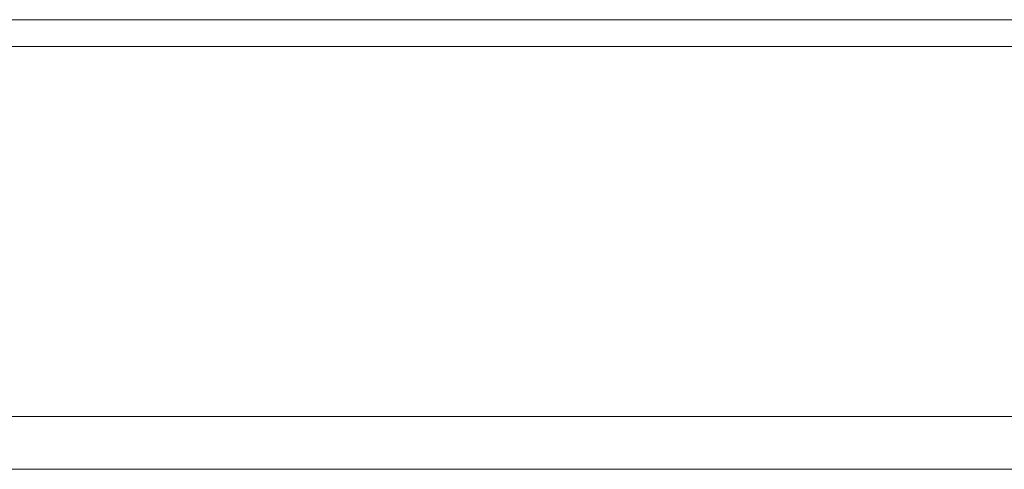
# Model space of a CAD drawing. Header units: millimetres. Extents: x 0 to 650, y -1 to 707.
# Tile 56 of 131: x 155 to 188, y 656 to 671. Entities that reach past the tile are written whole.
import ezdxf
from ezdxf.xclip import XClip

# ---------------------------------------------------------------- set-up
doc = ezdxf.new("R2010")
doc.units = ezdxf.units.MM
doc.header["$MEASUREMENT"] = 0
doc.header["$XCLIPFRAME"] = 0
doc.linetypes.add('Wipeout_Contour', pattern=[1000, 0, -1000])
doc.layers.add('Cobertura.ARQ', color=7, linetype='Continuous')
doc.layers.add('Parede.ARQ', color=7, linetype='Continuous')

# ---------------------------------------------------------------- blocks, each defined once
blk = doc.blocks.new('Desenho_3_3', base_point=(252.309, 622.835))
at = {"color": 254, "linetype": 'Wipeout_Contour', "lineweight": 0, "ltscale": 2845.282854}
blk.add_wipeout([(107.696, 671.135), (107.696, 670.23), (320.691, 670.23), (320.691, 671.135)], dxfattribs=at).dxf.layer = 'Parede.ARQ'
at = {"layer": 'Parede.ARQ', "color": 8, "linetype": 'Continuous', "lineweight": 0}
blk.add_line((320.691, 671.135), (107.696, 671.135), dxfattribs=at)
at = {"color": 254, "linetype": 'Wipeout_Contour', "lineweight": 0, "ltscale": 7683.414264}
blk.add_wipeout([(107.696, 670.23), (107.696, 657.78), (444.491, 657.781), (444.491, 657.256), (485.691, 657.256), (485.691, 670.231), (408.191, 670.231), (408.191, 669.631), (376.691, 669.631), (376.691, 670.231)], dxfattribs=at).dxf.layer = 'Cobertura.ARQ'
at = {"layer": 'Cobertura.ARQ', "color": 7, "linetype": 'Continuous', "lineweight": 0}
blk.add_line((376.691, 670.231), (107.696, 670.23), dxfattribs=at)
at = {"color": 254, "linetype": 'Wipeout_Contour', "lineweight": 0, "ltscale": 2917.449855}
blk.add_wipeout([(444.491, 657.781), (107.696, 657.78), (107.696, 656), (444.491, 656.001)], dxfattribs=at).dxf.layer = 'Cobertura.ARQ'
at = {"layer": 'Cobertura.ARQ', "color": 7, "linetype": 'Continuous', "lineweight": 0}
for p, q in [((107.696, 657.78), (444.491, 657.781)), ((107.696, 656), (444.491, 656.001))]:
    blk.add_line(p, q, dxfattribs=at)

msp = doc.modelspace()

# ---------------------------------------------------------------- block references
at = {"color": 7, "linetype": 'Continuous', "lineweight": 0}
ref = msp.add_blockref('Desenho_3_3', (252.309, 622.835), dxfattribs=at)
XClip(ref).set_block_clipping_path([(94.5429147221, 610.0813537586), (504.066260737, 688.4753035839)])

doc.saveas('drawing.dxf')
